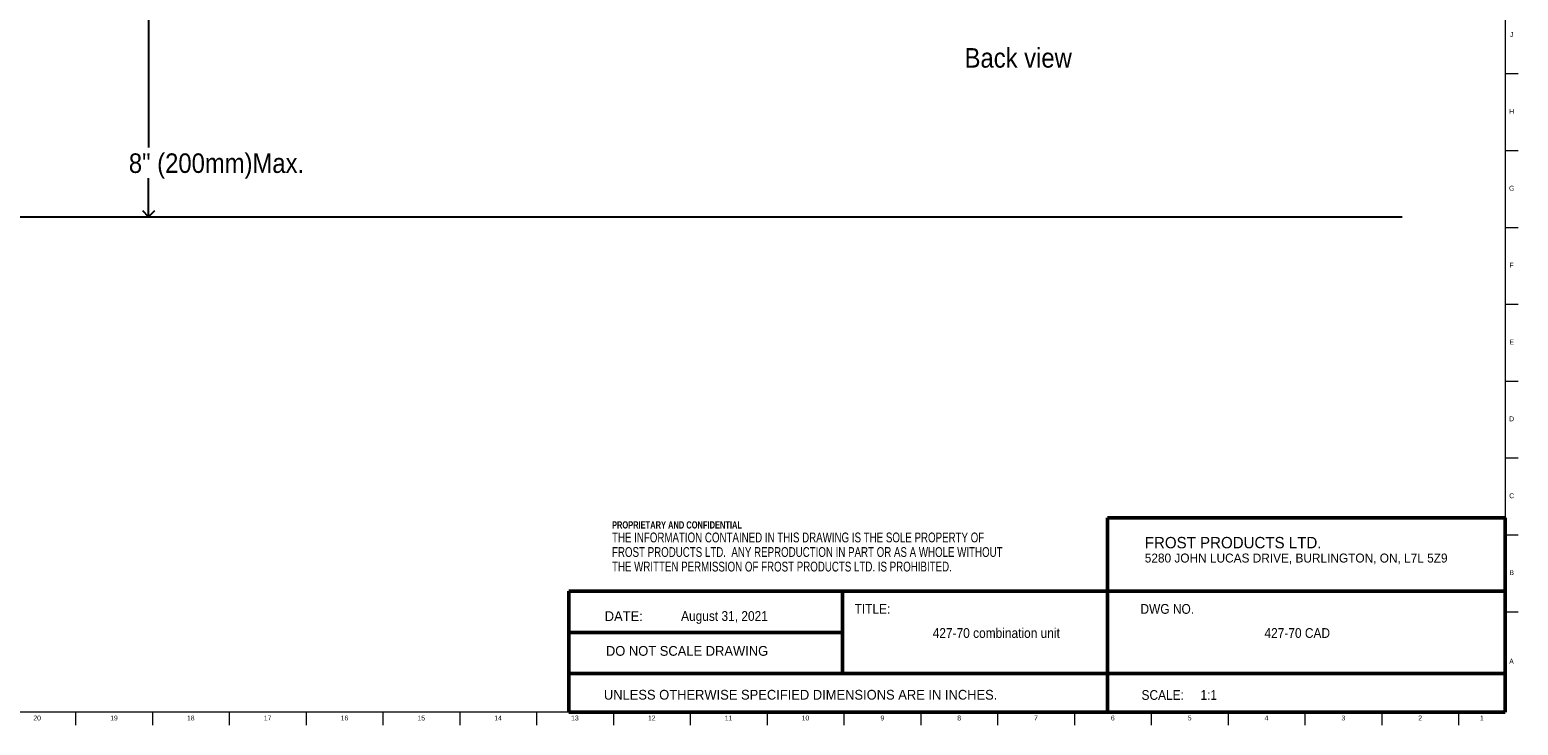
# Model space of a CAD drawing. Header units: inches. Extents: x -11 to 90, y 0 to 140.
# Tile 9 of 23: x 52 to 90, y 0 to 18. Entities that reach past the tile are written whole.
import ezdxf

# ---------------------------------------------------------------- set-up
doc = ezdxf.new("R2010")
doc.units = ezdxf.units.IN
doc.header["$MEASUREMENT"] = 0
doc.linetypes.add('SLD-Solid', pattern=[0])
for name, color, linetype in [('DIMS', 5, 'SLD-Solid'), ('NOTES', 1, 'SLD-Solid'), ('TITLE', 8, 'SLD-Solid')]:
    doc.layers.add(name, color=color, linetype=linetype)
doc.styles.add('SLDTEXTSTYLE0', font='ARIAL.TTF', dxfattribs={"width": 0.948})
doc.styles.add('SLDTEXTSTYLE1', font='GOTHIC.TTF', dxfattribs={"width": 0.913})
doc.styles.add('SLDTEXTSTYLE2', font='ARIALNB.TTF', dxfattribs={"width": 0.87})
doc.styles.add('SLDTEXTSTYLE3', font='ARIALN.TTF', dxfattribs={"width": 0.87})
doc.dimstyles.new('SLDDIMSTYLE0', dxfattribs={"dimtxt": 0.5, "dimasz": 0.3, "dimexe": 0, "dimexo": 0.0625, "dimgap": 0.125, "dimtad": 0, "dimtih": 1, "dimtoh": 1, "dimrnd": 1e-09, "dimzin": 12, "dimdsep": 46, "dimlunit": 5, "dimtxsty": 'SLDTEXTSTYLE1', "dimblk1": 'OPEN90', "dimblk2": 'OPEN90', "dimsah": 1, "dimcen": 0.09, "dimadec": 0, "dimazin": 3, "dimtfac": 1, "dimtofl": 0, "dimtmove": 0, "dimatfit": 3, "dimldrblk": 'OPEN90', "dimfxl": 0, "dimfrac": 2, "dimtolj": 1, "dimtzin": 12, "dimarcsym": 0})

# ---------------------------------------------------------------- blocks, each defined once
blk = doc.blocks.new('SW_NOTE_0')
at = {"layer": 'NOTES', "color": 0, "attachment_point": 1, "style": 'SLDTEXTSTYLE0'}
for s, insert, char_height in [('FROST PRODUCTS LTD.', (0, 0.376), 0.29167), ('5280 JOHN LUCAS DRIVE, BURLINGTON, ON, L7L 5Z9', (0, -0.05), 0.22917)]:
    blk.add_mtext(s, dxfattribs=dict(at, insert=insert, char_height=char_height))
blk = doc.blocks.new('SW_NOTE_0_1')
at = {"layer": 'NOTES', "color": 0, "attachment_point": 1}
for s, insert, char_height, style in [('PROPRIETARY AND CONFIDENTIAL', (0, 0.238), 0.18473, 'SLDTEXTSTYLE2'), ('THE INFORMATION CONTAINED IN THIS DRAWING IS THE SOLE PROPERTY OF ', (0, -0.05), 0.25, 'SLDTEXTSTYLE3'), ('FROST PRODUCTS LTD.  ANY REPRODUCTION IN PART OR AS A WHOLE WITHOUT ', (0, -0.423), 0.25, 'SLDTEXTSTYLE3'), ('THE WRITTEN PERMISSION OF FROST PRODUCTS LTD. IS PROHIBITED.', (0, -0.796), 0.25, 'SLDTEXTSTYLE3')]:
    blk.add_mtext(s, dxfattribs=dict(at, insert=insert, char_height=char_height, style=style))
blk = doc.blocks.new('_Open90')
at = {"color": 0, "linetype": 'ByBlock', "lineweight": -2}
for p, q in [((0, 0), (-1, 0)), ((-0.5, 0.5), (0, 0)), ((0, 0), (-0.5, -0.5))]:
    blk.add_line(p, q, dxfattribs=at)
blk = doc.blocks.new('_D_3')
at = {"layer": 'DIMS'}
for p, q in [((45.801, 19.375), (55.119, 19.375)), ((54.744, 19.375), (54.744, 14.962)), ((54.744, 13.184), (54.744, 14.169)), ((4.235, 13.184), (55.119, 13.184))]:
    blk.add_line(p, q, dxfattribs=at)
at = {"layer": 'DIMS', "xscale": 0.3, "yscale": 0.3}
for p, rotation in [((54.744, 19.375), 90.0000000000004), ((54.744, 13.184), 270.0000000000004)]:
    blk.add_blockref('_Open90', p, dxfattribs=dict(at, rotation=rotation))
at = {"layer": 'DIMS', "insert": (49.658, 14.807), "char_height": 0.5, "attachment_point": 1, "style": 'SLDTEXTSTYLE1'}
blk.add_mtext('                           8" (200mm)Max.', dxfattribs=at)

msp = doc.modelspace()

# ---------------------------------------------------------------- linework, layer by layer
at = {"layer": 'DIMS'}
for p, q in [((4.0682868, 13.1841148), (72.5909251, 13.1841148)), ((69.6503734, 13.1841148), (86.8611462, 13.1841148))]:
    msp.add_line(p, q, dxfattribs=at)
at = {"layer": 'TITLE', "linetype": 'SLD-Solid', "lineweight": 18}
for p, q in [((89.5, 139.5), (89.5, 0.5)), ((89.5, 16.8503937), (89.8346457, 16.8503937)), ((89.5, 14.8818898), (89.8346457, 14.8818898)), ((89.5, 12.9133858), (89.8346457, 12.9133858)), ((89.5, 10.9448819), (89.8346457, 10.9448819)), ((89.5, 8.976378), (89.8346457, 8.976378)), ((89.5, 7.007874), (89.8346457, 7.007874)), ((89.5, 5.0393701), (89.8346457, 5.0393701)), ((89.5, 3.0708661), (89.8346457, 3.0708661)), ((89.5, 0.5), (0.5, 0.5)), ((52.8740157, 0.5), (52.8740157, 0.1653543)), ((54.8425197, 0.5), (54.8425197, 0.1653543)), ((56.8110236, 0.5), (56.8110236, 0.1653543)), ((58.7795276, 0.5), (58.7795276, 0.1653543)), ((60.7480315, 0.5), (60.7480315, 0.1653543)), ((62.7165354, 0.5), (62.7165354, 0.1653543)), ((64.6850394, 0.5), (64.6850394, 0.1653543)), ((66.6535433, 0.5), (66.6535433, 0.1653543)), ((68.6220472, 0.5), (68.6220472, 0.1653543)), ((70.5905512, 0.5), (70.5905512, 0.1653543)), ((72.5590551, 0.5), (72.5590551, 0.1653543)), ((74.5275591, 0.5), (74.5275591, 0.1653543)), ((76.496063, 0.5), (76.496063, 0.1653543)), ((78.4645669, 0.5), (78.4645669, 0.1653543)), ((80.4330709, 0.5), (80.4330709, 0.1653543)), ((82.4015748, 0.5), (82.4015748, 0.1653543)), ((84.3700787, 0.5), (84.3700787, 0.1653543)), ((86.3385827, 0.5), (86.3385827, 0.1653543)), ((88.3070866, 0.5), (88.3070866, 0.1653543))]:
    msp.add_line(p, q, dxfattribs=at)
at = {"layer": 'TITLE', "lineweight": 50}
for p, q in [((89.4999317, 5.4753604), (79.3105351, 5.4753604)), ((79.3105351, 5.4753604), (79.3105351, 0.4636772)), ((89.4999317, 5.4753604), (89.5, 0.5)), ((65.5059791, 3.5979637), (65.5059791, 0.5)), ((72.5182231, 3.5979637), (65.5059791, 3.5979637)), ((72.5182231, 3.5979637), (89.4997616, 3.5979648)), ((72.5182231, 1.4876118), (72.5182231, 3.5979637)), ((72.5182231, 2.5427877), (65.5059791, 2.5427877)), ((72.5182231, 1.4876118), (65.5059791, 1.4876118)), ((72.5182231, 1.4876118), (89.4999865, 1.4876118)), ((65.5059791, 0.5), (89.5, 0.5))]:
    msp.add_line(p, q, dxfattribs=at)

# ---------------------------------------------------------------- block references
at = {"layer": 'NOTES'}
for name, p in [('SW_NOTE_0_1', (66.6159726, 5.1481527)), ('SW_NOTE_0', (80.2661316, 4.6105228))]:
    msp.add_blockref(name, p, dxfattribs=at)

# ---------------------------------------------------------------- texts
for s, insert, char_height, attachment_point, style in [('Back view', (75.6494701, 17.5034987), 0.5, 1, 'SLDTEXTSTYLE1'), ('DATE:', (66.4300699, 3.0830628), 0.25, 1, 'SLDTEXTSTYLE0'), ('August 31, 2021', (69.4975579, 3.0864733), 0.25, 2, 'SLDTEXTSTYLE1'), ('TITLE:', (72.8307373, 3.2682756), 0.25, 1, 'SLDTEXTSTYLE1'), ('DWG NO.', (80.1561831, 3.2682756), 0.25, 1, 'SLDTEXTSTYLE1'), ('427-70 combination unit', (76.4619786, 2.6510344), 0.25, 2, 'SLDTEXTSTYLE1'), ('427-70 CAD', (84.173132, 2.6510344), 0.25, 2, 'SLDTEXTSTYLE1'), ('DO NOT SCALE DRAWING', (68.5387012, 2.193033), 0.25, 2, 'SLDTEXTSTYLE0'), ('UNLESS OTHERWISE SPECIFIED DIMENSIONS ARE IN INCHES.', (66.4082978, 1.0702903), 0.25, 1, 'SLDTEXTSTYLE0'), ('SCALE:     1:1', (80.1831753, 1.0645816), 0.25, 1, 'SLDTEXTSTYLE1')]:
    msp.add_mtext(s, dxfattribs=dict(at, insert=insert, char_height=char_height, attachment_point=attachment_point, style=style))
at = {"layer": 'TITLE', "char_height": 0.125, "attachment_point": 2, "style": 'SLDTEXTSTYLE1'}
for s, insert in [('J', (89.6662233, 17.9145236)), ('H', (89.667019, 15.9460197)), ('G', (89.6669033, 13.9775157)), ('F', (89.6659918, 12.0090118)), ('E', (89.6675688, 10.0405079)), ('D', (89.6658327, 8.0720039)), ('C', (89.6660208, 6.1035)), ('B', (89.6663969, 4.1349961)), ('A', (89.6622736, 1.865311)), ('20', (51.8872464, 0.4125551)), ('19', (53.8557504, 0.4125551)), ('18', (55.8242543, 0.4125551)), ('17', (57.7927582, 0.4125551)), ('16', (59.7612622, 0.4125551)), ('15', (61.7297661, 0.4125551)), ('14', (63.69827, 0.4125551)), ('13', (65.666774, 0.4125551)), ('12', (67.6352779, 0.4125551)), ('11', (69.6037819, 0.4125551)), ('10', (71.5722858, 0.4125551)), ('9', (73.5420484, 0.4125551)), ('8', (75.5105523, 0.4125551)), ('7', (77.4790563, 0.4125551)), ('6', (79.4475602, 0.4125551)), ('5', (81.4160642, 0.4125551)), ('4', (83.3845681, 0.4125551)), ('3', (85.353072, 0.4125551)), ('2', (87.321576, 0.4125551)), ('1', (88.9022846, 0.4125551))]:
    msp.add_mtext(s, dxfattribs=dict(at, insert=insert))

# ---------------------------------------------------------------- dimensions: what is measured, and where the dimension line sits
at = {"layer": 'DIMS'}
dim = msp.add_linear_dim(base=(54.7437218, 19.3748458), p1=(4.0682868, 13.1841148), p2=(45.6340695, 19.3748458), angle=90, text='                           8" (200mm)Max.', dimstyle='SLDDIMSTYLE0', dxfattribs=at)
dim.commit()
dim.dimension.update_dxf_attribs({"geometry": '_D_3', "text_midpoint": (54.7437218, 14.5654795), "dimtype": 160})

doc.saveas('drawing.dxf')
